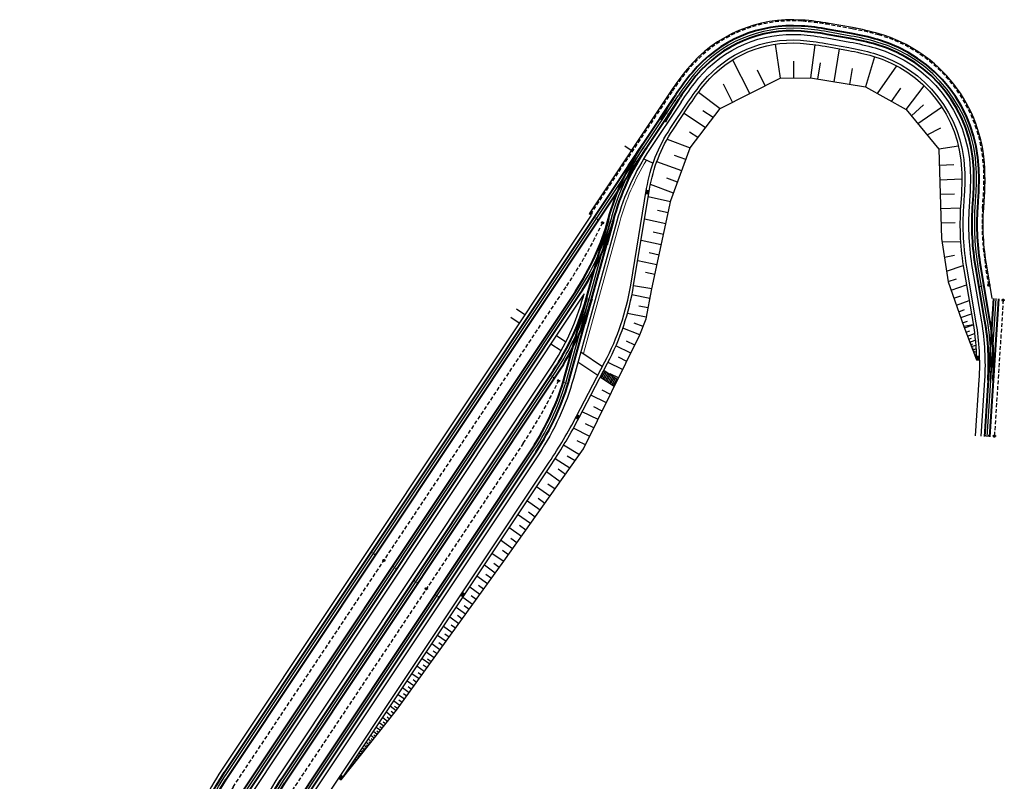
# Model space of a CAD drawing. Header units: metres. Extents: x 6603819 to 6604192, y 5739806 to 5740030.
# Tile 5 of 5: x 6603999 to 6604192, y 5739881 to 5740030. Entities that reach past the tile are written whole.
import ezdxf

# ---------------------------------------------------------------- set-up
doc = ezdxf.new("R2010")
doc.units = ezdxf.units.M
doc.linetypes.add('DASHDOT', pattern=[25.4, 12.7, -6.35, 0, -6.35])
doc.linetypes.add('HIDDEN', pattern=[0.375, 0.25, -0.125])
doc.layers.add('HECZ_PŁYTY_BET_50X50', color=7, linetype='Continuous', lineweight=5, true_color=0xfaf9b8)
for name, color, linetype, lineweight in [('M_WPUSTY', 190, 'Continuous', 30), ('OBRZEŻE_BET_8X40', 236, 'Continuous', 30), ('ODW_DRENAZ', 5, 'HIDDEN', 30), ('ODW_DRENAZ_NAJN', 140, 'HIDDEN', 30), ('ODW_SKRZYNKI', 5, 'Continuous', 13), ('OSIE_TORU', 10, 'DASHDOT', 30), ('PROJ. KORYTKO MULDOWE SZER 50 CM', 150, 'Continuous', 30), ('SKARPY', 96, 'Continuous', 30), ('szyny 60R2', 14, 'Continuous', 40), ('T_ODW_ZWROTNIC', 180, 'Continuous', 35), ('zwrotnica R50m', 140, 'Continuous', 40)]:
    doc.layers.add(name, color=color, linetype=linetype, lineweight=lineweight)

# ---------------------------------------------------------------- blocks, each defined once
blk = doc.blocks.new('WPUST')
at = {"layer": 'M_WPUSTY'}
h = blk.add_hatch(color=256, dxfattribs=at)
h.dxf.hatch_style = 1
h.paths.add_polyline_path([(0.54, 0.48), (-0.06, 0.4), (0, 0), (0.59, 0.08)])
blk.add_lwpolyline([(0.54, 0.48), (-0.06, 0.4), (0, 0), (0.59, 0.08), (0.54, 0.48)], close=True, dxfattribs=at)
blk = doc.blocks.new('skrzynka-odw-szyny')
blk.add_lwpolyline([(0.07, 0.21), (0.07, 0), (-0.08, 0), (-0.08, 0.21)], close=True)
at = {"linetype": 'HIDDEN', "ltscale": 0.2}
blk.add_circle((0, 0.07), 0.054, dxfattribs=at)
blk = doc.blocks.new('zwr50')
at = {"layer": 'T_ODW_ZWROTNIC'}
for centre in [(-2.66, 2.27), (-2.99, 1.61), (-0.13, 0.63)]:
    blk.add_circle(centre, 0.06, dxfattribs=at)
at = {"layer": 'zwrotnica R50m'}
for p, q in [((0, 0), (-4.45, 2.27)), ((0.45, 0.89), (-4, 3.16))]:
    blk.add_line(p, q, dxfattribs=at)
for radius in [49.5, 50.5]:
    blk.add_arc((-22.5, -44.09), radius, 62.9595, 68.7469, dxfattribs=at)

msp = doc.modelspace()

# ---------------------------------------------------------------- linework, layer by layer
at = {"layer": 'HECZ_PŁYTY_BET_50X50', "flags": 128}
msp.add_lwpolyline([(6604122.14, 5740002.67, 0.06869), (6604116.91, 5739990.57), (6604109.77, 5739964.77)], format="xyb", dxfattribs=at)
at = {"layer": 'OBRZEŻE_BET_8X40', "flags": 128}
for points in [[(6604189.94, 5739975.58), (6604188.85, 5739981.98, -0.058636), (6604188.26, 5739993.26), (6604188.42, 5739995.59, 0.026187), (6604188.48, 5740001, 0.323049), (6604167.79, 5740027.4, 0.026186), (6604162.53, 5740028.63), (6604157.98, 5740029.44, 0.026186), (6604152.62, 5740030.11, 0.242118), (6604130.18, 5740020.53, 0.026186), (6604126.95, 5740016.2), (6604110.92, 5739992.14)], [(6604030.2, 5739838.99, 0.081047), (6604037.19, 5739845.09, 0.026186), (6604040.56, 5739849.6), (6604061.07, 5739880.4), (6604103.09, 5739943.47, 0.026239), (6604108.44, 5739952.49), (6604114.01, 5739963.12, 0.079898), (6604119.05, 5739978.17), (6604122.18, 5739997.1, -0.10636), (6604126.82, 5740008.84), (6604130.25, 5740013.99, -0.026186), (6604133.23, 5740018, -0.242118), (6604152.33, 5740026.15, -0.026186), (6604157.29, 5740025.53), (6604161.83, 5740024.72, -0.026186), (6604166.69, 5740023.59, -0.323049), (6604184.52, 5740000.84, -0.026187), (6604184.45, 5739995.85), (6604184.3, 5739993.52, 0.058636), (6604184.94, 5739981.31), (6604186.74, 5739970.77, -0.058636), (6604187.32, 5739959.64), (6604186.6, 5739948.61)], [(6604128.95, 5740014.02), (6604129.33, 5740014.6, -0.026186), (6604132.38, 5740018.7, -0.242118), (6604152.41, 5740027.25, -0.026186), (6604157.48, 5740026.61), (6604162.02, 5740025.8, -0.026186), (6604167, 5740024.64, -0.323049), (6604185.62, 5740000.88, -0.026187), (6604185.55, 5739995.77), (6604185.4, 5739993.45, 0.058636), (6604186.02, 5739981.49), (6604187.82, 5739970.96, -0.058636), (6604188.42, 5739959.57), (6604187.7, 5739948.54)], [(6604128.95, 5740014.02), (6604122.77, 5740004.76, 0.079557), (6604116.35, 5739990.72), (6604107.81, 5739959.86, -0.079557), (6604101.08, 5739945.13), (6604038.39, 5739851.04, -0.026186), (6604035.19, 5739846.75, -0.12084), (6604025.16, 5739839.31)], [(6604111.31, 5739991.88), (6604038.85, 5739883.11, 0.073271), (6604032.47, 5739869.62)], [(6604044, 5739868.89, -0.073274), (6604050.38, 5739882.38), (6604103.35, 5739961.9, 0.079557), (6604109.77, 5739975.93), (6604109.91, 5739976.43, -0.002541), (6604109.62, 5739976), (6604026.86, 5739851.78, -0.026186), (6604023.66, 5739847.48, -0.118978), (6604013.81, 5739840.12)]]:
    msp.add_lwpolyline(points, format="xyb", dxfattribs=at)
for points in [[(6604119.18, 5740004.54), (6604117.91, 5740005.39)], [(6604121.61, 5740002.93), (6604123.44, 5740002.05)], [(6604111.31, 5739991.88), (6604110.92, 5739992.14)], [(6604096.67, 5739973.51), (6604098.33, 5739972.4)], [(6604097.22, 5739970.73), (6604095.56, 5739971.84)], [(6604104.49, 5739968.29), (6604106.35, 5739967.05)], [(6604105.41, 5739965.28), (6604103.38, 5739966.63)], [(6604109.26, 5739965.11), (6604113.56, 5739962.25)], [(6604112.62, 5739960.47), (6604108.7, 5739963.08)], [(6604113.81, 5739961.48), (6604113.11, 5739960.15)], [(6604114.06, 5739961.32), (6604113.36, 5739959.98)], [(6604114.31, 5739961.15), (6604113.61, 5739959.81)], [(6604113.81, 5739961.48), (6604116.52, 5739959.68)], [(6604114.56, 5739960.98), (6604113.86, 5739959.65)], [(6604114.81, 5739960.82), (6604114.11, 5739959.48)], [(6604115.06, 5739960.65), (6604114.36, 5739959.31)], [(6604115.32, 5739960.48), (6604114.62, 5739959.15)], [(6604113.11, 5739960.15), (6604115.85, 5739958.32)], [(6604115.57, 5739960.31), (6604114.87, 5739958.98)], [(6604115.82, 5739960.15), (6604115.12, 5739958.81)], [(6604116.07, 5739959.98), (6604115.37, 5739958.64)], [(6604116.32, 5739959.81), (6604115.62, 5739958.48)]]:
    msp.add_lwpolyline(points, dxfattribs=at)
at = {"layer": 'ODW_DRENAZ', "ltscale": 3}
msp.add_line((6604192.09, 5739975.22), (6604190.36, 5739948.59), dxfattribs=at)
for points in [[(6604189.28, 5739978.17), (6604188.64, 5739981.94, -0.058636), (6604188.04, 5739993.27), (6604188.2, 5739995.6, 0.026187), (6604188.26, 5740000.99, 0.323049), (6604167.73, 5740027.19, 0.026186), (6604162.49, 5740028.41), (6604157.95, 5740029.22, 0.026186), (6604152.6, 5740029.89, 0.242118), (6604130.35, 5740020.39, 0.026186), (6604127.13, 5740016.07), (6604111.23, 5739992.2)], [(6604035.03, 5739868.84, -0.034025), (6604041.1, 5739879.82), (6604106.54, 5739978.05, 0.035664), (6604113.55, 5739990.39)], [(6604104.9, 5739959.4, -0.038679), (6604098, 5739947.18), (6604052.63, 5739879.08, 0.034012), (6604046.55, 5739868.11)]]:
    msp.add_lwpolyline(points, format="xyb", dxfattribs=at)
at = {"layer": 'ODW_DRENAZ', "ltscale": 0.1}
for centre in [(6604113.55, 5739990.39), (6604192.09, 5739975.22), (6604104.9, 5739959.4), (6604070.67, 5739924.2), (6604078.99, 5739918.66)]:
    msp.add_circle(centre, 0.212, dxfattribs=at)
at = {"layer": 'ODW_DRENAZ', "ltscale": 0.5}
for centre in [(6604113.55, 5739990.39), (6604192.09, 5739975.22), (6604104.9, 5739959.4), (6604070.67, 5739924.2), (6604078.99, 5739918.66)]:
    msp.add_circle(centre, 0.158, dxfattribs=at)
at = {"layer": 'ODW_DRENAZ_NAJN', "ltscale": 0.1}
for centre in [(6604111.23, 5739992.2), (6604189.28, 5739978.17), (6604190.36, 5739948.59)]:
    msp.add_circle(centre, 0.212, dxfattribs=at)
at = {"layer": 'ODW_DRENAZ_NAJN', "ltscale": 0.5}
for centre in [(6604111.23, 5739992.2), (6604189.28, 5739978.17), (6604190.36, 5739948.59)]:
    msp.add_circle(centre, 0.158, dxfattribs=at)
at = {"layer": 'OSIE_TORU', "linetype": 'ByBlock', "ltscale": 0.1}
msp.add_line((6604190.66, 5739975.54), (6604188.9, 5739948.46), dxfattribs=at)
at = {"layer": 'OSIE_TORU', "linetype": 'ByBlock', "ltscale": 0.1, "flags": 128}
for points in [[(6604189.62, 5739959.49, 0.058636), (6604189.01, 5739971.16), (6604187.21, 5739981.7, -0.058636), (6604186.6, 5739993.37), (6604186.75, 5739995.7, 0.026187), (6604186.82, 5740000.93, 0.323049), (6604167.33, 5740025.8, 0.026186), (6604162.23, 5740026.98), (6604157.69, 5740027.79, 0.026186), (6604152.5, 5740028.44, 0.242118), (6604131.46, 5740019.47, 0.026186), (6604128.34, 5740015.27)], [(6604026.7, 5739853.69, 0.079557), (6604033.27, 5739868.07, -0.079557), (6604039.85, 5739882.45), (6604128.34, 5740015.27)], [(6604010.82, 5739838.55, 0.026186), (6604016.06, 5739838.49, 0.212393), (6604034.27, 5739847.51, 0.026186), (6604037.39, 5739851.71), (6604100.08, 5739945.8, 0.079557), (6604106.65, 5739960.18), (6604115.2, 5739991.04, -0.079557), (6604121.77, 5740005.42)], [(6603999.29, 5739839.28, 0.026186), (6604004.53, 5739839.23, 0.212393), (6604022.74, 5739848.25, 0.026186), (6604025.87, 5739852.44), (6604108.62, 5739976.66, 0.079557), (6604115.2, 5739991.04)], [(6604038.22, 5739852.96, 0.079557), (6604044.8, 5739867.34, -0.079557), (6604051.38, 5739881.72), (6604104.35, 5739961.23, 0.079557), (6604110.93, 5739975.61)]]:
    msp.add_lwpolyline(points, format="xyb", dxfattribs=at)
at = {"layer": 'PROJ. KORYTKO MULDOWE SZER 50 CM'}
msp.add_lwpolyline([(6604061.83, 5739881.53), (6604062.31, 5739881.21), (6604103.57, 5739943.15, 0.026239), (6604108.95, 5739952.22), (6604114.52, 5739962.85, 0.079898), (6604119.63, 5739978.08), (6604122.76, 5739997, -0.10636), (6604127.3, 5740008.52), (6604130.34, 5740013.09), (6604130.73, 5740013.67, -0.026186), (6604133.68, 5740017.63, -0.242118), (6604152.29, 5740025.57, -0.026186), (6604157.19, 5740024.96), (6604161.73, 5740024.15, -0.026186), (6604166.53, 5740023.03, -0.323049), (6604183.94, 5740000.81, -0.026187), (6604183.88, 5739995.88), (6604183.72, 5739993.55, 0.058636), (6604184.37, 5739981.21), (6604186.17, 5739970.67, -0.03824), (6604186.83, 5739963.51), (6604187.41, 5739963.52)], format="xyb", dxfattribs=at)
at = {"layer": 'SKARPY'}
for p, q in [((6604158.93, 5740018.01), (6604159.98, 5740024.46)), ((6604142.39, 5740015.71), (6604139.08, 5740022.28)), ((6604145.42, 5740017.23), (6604143.89, 5740020.26)), ((6604151.04, 5740018.74), (6604151.01, 5740022.03)), ((6604155.77, 5740018.52), (6604156.3, 5740021.73)), ((6604162.02, 5740017.5), (6604162.52, 5740020.6)), ((6604167.44, 5740015.69), (6604171.21, 5740021.13)), ((6604139, 5740014), (6604137.23, 5740017.52)), ((6604170.21, 5740014.17), (6604172, 5740016.75)), ((6604173.04, 5740012.6), (6604176.61, 5740017.19)), ((6604174.09, 5740011.32), (6604176.49, 5740013.51)), ((6604175.32, 5740009.83), (6604180.02, 5740013.06)), ((6604133.7, 5740009.02), (6604129.51, 5740011.79)), ((6604135.23, 5740011.02), (6604133.21, 5740012.35)), ((6604177.17, 5740007.61), (6604179.83, 5740008.97)), ((6604132.22, 5740007.08), (6604130.59, 5740008.16)), ((6604126.94, 5739994.73), (6604130.69, 5740005.06)), ((6604129.86, 5740002.79), (6604127.63, 5740003.6)), ((6604129.05, 5740000.56), (6604124.16, 5740002.34)), ((6604179.56, 5740001.68), (6604182.43, 5740001.79)), ((6604128.26, 5739998.37), (6604126.11, 5739999.15)), ((6604127.48, 5739996.22), (6604122.91, 5739997.88)), ((6604179.66, 5739998.83), (6604183.97, 5739998.99)), ((6604126.89, 5739994.52), (6604122.5, 5739995.47)), ((6604179.75, 5739995.97), (6604182.57, 5739996.08)), ((6604123.2, 5739977.46), (6604126.94, 5739994.73)), ((6604179.84, 5739993.16), (6604183.71, 5739993.3)), ((6604126.42, 5739992.32), (6604124.28, 5739992.79)), ((6604125.96, 5739990.18), (6604121.78, 5739991.09)), ((6604179.93, 5739990.35), (6604182.7, 5739990.45)), ((6604125.5, 5739988.09), (6604123.47, 5739988.53)), ((6604125.06, 5739986.06), (6604121.09, 5739986.92)), ((6604180.13, 5739986.65), (6604183.72, 5739986.72)), ((6604124.63, 5739984.07), (6604122.7, 5739984.49)), ((6604180.57, 5739983.66), (6604182.57, 5739984.03)), ((6604124.21, 5739982.14), (6604120.43, 5739982.95)), ((6604180.98, 5739980.89), (6604184.23, 5739982.04)), ((6604123.8, 5739980.25), (6604121.96, 5739980.64)), ((6604181.28, 5739978.85), (6604182.94, 5739979.43)), ((6604181.87, 5739977.19), (6604184.87, 5739978.25)), ((6604122.83, 5739975.55), (6604119.29, 5739976.24)), ((6604122.06, 5739971.55), (6604123.2, 5739977.46)), ((6604182.42, 5739975.62), (6604183.79, 5739976.1)), ((6604122.48, 5739973.72), (6604120.65, 5739974.07)), ((6604182.91, 5739974.25), (6604185.41, 5739975.13)), ((6604122.12, 5739971.86), (6604118.4, 5739972.58)), ((6604183.36, 5739972.96), (6604184.5, 5739973.36)), ((6604183.76, 5739971.82), (6604185.85, 5739972.55)), ((6604121.47, 5739970.06), (6604119.76, 5739970.74)), ((6604120.82, 5739968.4), (6604122.06, 5739971.55)), ((6604184.14, 5739970.76), (6604185.08, 5739971.09)), ((6604184.49, 5739969.78), (6604186.21, 5739970.42)), ((6604109.81, 5739946.06), (6604120.82, 5739968.4)), ((6604120.82, 5739968.4), (6604117.49, 5739969.71)), ((6604184.81, 5739968.92), (6604185.54, 5739969.19)), ((6604185.08, 5739968.19), (6604186.46, 5739968.71)), ((6604119.06, 5739964.83), (6604116.15, 5739966.26)), ((6604119.85, 5739966.43), (6604118.25, 5739967.21)), ((6604185.32, 5739967.55), (6604185.87, 5739967.75)), ((6604185.53, 5739967), (6604186.61, 5739967.41)), ((6604185.71, 5739966.52), (6604186.11, 5739966.68)), ((6604185.86, 5739966.12), (6604186.7, 5739966.43)), ((6604185.99, 5739965.76), (6604186.29, 5739965.87)), ((6604186.11, 5739965.46), (6604186.75, 5739965.7)), ((6604186.21, 5739965.19), (6604186.43, 5739965.27)), ((6604186.29, 5739964.96), (6604186.78, 5739965.15)), ((6604186.36, 5739964.76), (6604186.53, 5739964.83)), ((6604186.43, 5739964.6), (6604186.8, 5739964.73)), ((6604186.48, 5739964.45), (6604186.61, 5739964.49)), ((6604186.53, 5739964.32), (6604186.81, 5739964.42)), ((6604117.48, 5739961.62), (6604114.62, 5739963.03)), ((6604118.27, 5739963.23), (6604116.66, 5739964.02)), ((6604186.57, 5739964.21), (6604186.67, 5739964.24)), ((6604186.61, 5739964.11), (6604186.77, 5739964.18)), ((6604186.64, 5739964.03), (6604186.71, 5739964.06)), ((6604186.67, 5739963.96), (6604186.79, 5739964.01)), ((6604116.68, 5739960.01), (6604115.06, 5739960.81)), ((6604114.28, 5739955.13), (6604111.26, 5739956.62)), ((6604115.08, 5739956.76), (6604113.45, 5739957.57)), ((6604112.66, 5739951.84), (6604109.56, 5739953.37)), ((6604113.47, 5739953.49), (6604111.83, 5739954.3)), ((6604111.85, 5739950.19), (6604110.19, 5739951.01)), ((6604111.03, 5739948.53), (6604107.82, 5739950.11)), ((6604110.21, 5739946.86), (6604108.54, 5739947.69)), ((6604108.16, 5739943.73), (6604106.62, 5739944.64)), ((6604105.24, 5739939.63), (6604102.52, 5739941.56)), ((6604106.28, 5739941.09), (6604104.82, 5739942.13)), ((6604104.22, 5739938.19), (6604102.82, 5739939.19)), ((6604103.22, 5739936.79), (6604100.58, 5739938.66)), ((6604101.28, 5739934.06), (6604098.63, 5739935.94)), ((6604102.24, 5739935.41), (6604100.89, 5739936.37)), ((6604100.34, 5739932.73), (6604099.04, 5739933.65)), ((6604099.42, 5739931.44), (6604096.87, 5739933.25)), ((6604097.63, 5739928.92), (6604095.18, 5739930.66)), ((6604098.51, 5739930.16), (6604097.27, 5739931.05)), ((6604095.91, 5739926.5), (6604093.56, 5739928.17)), ((6604096.76, 5739927.7), (6604095.56, 5739928.55)), ((6604095.07, 5739925.32), (6604093.92, 5739926.14)), ((6604092.51, 5739921.75), (6604090.36, 5739923.31)), ((6604093.3, 5739922.85), (6604092.21, 5739923.64)), ((6604090.97, 5739919.62), (6604088.9, 5739921.12)), ((6604091.74, 5739920.68), (6604090.68, 5739921.44)), ((6604089.49, 5739917.56), (6604087.49, 5739919)), ((6604090.22, 5739918.58), (6604089.21, 5739919.31)), ((6604088.06, 5739915.58), (6604086.13, 5739916.97)), ((6604088.77, 5739916.56), (6604087.79, 5739917.27)), ((6604086.68, 5739913.67), (6604084.83, 5739915.01)), ((6604087.37, 5739914.61), (6604086.42, 5739915.3)), ((6604085.36, 5739911.83), (6604083.57, 5739913.12)), ((6604086.01, 5739912.74), (6604085.1, 5739913.4)), ((6604084.08, 5739910.05), (6604082.35, 5739911.3)), ((6604084.71, 5739910.93), (6604083.83, 5739911.57)), ((6604082.85, 5739908.35), (6604081.19, 5739909.54)), ((6604083.46, 5739909.19), (6604082.61, 5739909.8)), ((6604081.66, 5739906.7), (6604080.06, 5739907.85)), ((6604081.08, 5739905.9), (6604080.3, 5739906.46)), ((6604082.25, 5739907.51), (6604081.43, 5739908.1)), ((6604080.52, 5739905.11), (6604078.97, 5739906.22)), ((6604079.96, 5739904.34), (6604079.2, 5739904.89)), ((6604078.59, 5739902.44), (6604077.15, 5739903.48)), ((6604079.12, 5739903.18), (6604078.39, 5739903.71)), ((6604076.57, 5739899.63), (6604075.22, 5739900.59)), ((6604077.56, 5739901.01), (6604076.17, 5739902.01)), ((6604077.06, 5739900.31), (6604076.38, 5739900.8)), ((6604078.07, 5739901.72), (6604077.36, 5739902.23)), ((6604075.61, 5739898.3), (6604074.31, 5739899.23)), ((6604076.08, 5739898.95), (6604075.42, 5739899.43)), ((6604074.68, 5739897.01), (6604073.44, 5739897.91)), ((6604074.24, 5739896.39), (6604073.62, 5739896.83)), ((6604075.14, 5739897.65), (6604074.51, 5739898.11)), ((6604073.05, 5739894.76), (6604071.93, 5739895.65)), ((6604073.79, 5739895.78), (6604072.59, 5739896.64)), ((6604073.36, 5739895.18), (6604072.77, 5739895.6)), ((6604071.38, 5739892.65), (6604070.43, 5739893.4)), ((6604072.18, 5739893.66), (6604071.15, 5739894.48)), ((6604071.77, 5739893.14), (6604071.28, 5739893.53)), ((6604072.61, 5739894.2), (6604072.07, 5739894.62)), ((6604069.97, 5739890.87), (6604069.17, 5739891.5)), ((6604070.65, 5739891.72), (6604069.77, 5739892.41)), ((6604070.3, 5739891.29), (6604069.88, 5739891.62)), ((6604071.01, 5739892.18), (6604070.55, 5739892.53)), ((6604068.25, 5739888.7), (6604067.63, 5739889.2)), ((6604068.78, 5739889.37), (6604068.1, 5739889.9)), ((6604068.51, 5739889.03), (6604068.19, 5739889.28)), ((6604069.35, 5739890.09), (6604068.61, 5739890.67)), ((6604069.06, 5739889.72), (6604068.7, 5739890)), ((6604069.65, 5739890.47), (6604069.27, 5739890.77)), ((6604066.92, 5739887.02), (6604066.44, 5739887.41)), ((6604067.33, 5739887.54), (6604066.8, 5739887.95)), ((6604067.12, 5739887.27), (6604066.87, 5739887.47)), ((6604067.77, 5739888.1), (6604067.2, 5739888.55)), ((6604067.54, 5739887.81), (6604067.27, 5739888.03)), ((6604068.01, 5739888.39), (6604067.71, 5739888.63)), ((6604065.33, 5739885.02), (6604065.01, 5739885.27)), ((6604065.6, 5739885.35), (6604065.25, 5739885.63)), ((6604065.46, 5739885.18), (6604065.3, 5739885.31)), ((6604065.89, 5739885.72), (6604065.51, 5739886.02)), ((6604065.74, 5739885.53), (6604065.56, 5739885.67)), ((6604066.2, 5739886.12), (6604065.79, 5739886.44)), ((6604066.04, 5739885.91), (6604065.85, 5739886.07)), ((6604066.55, 5739886.55), (6604066.1, 5739886.9)), ((6604066.37, 5739886.33), (6604066.16, 5739886.5)), ((6604066.73, 5739886.78), (6604066.5, 5739886.97)), ((6604063.84, 5739883.14), (6604063.68, 5739883.27)), ((6604063.98, 5739883.32), (6604063.8, 5739883.45)), ((6604063.91, 5739883.23), (6604063.83, 5739883.29)), ((6604064.13, 5739883.5), (6604063.94, 5739883.65)), ((6604064.05, 5739883.41), (6604063.96, 5739883.48)), ((6604064.29, 5739883.7), (6604064.08, 5739883.87)), ((6604064.21, 5739883.6), (6604064.11, 5739883.68)), ((6604064.46, 5739883.92), (6604064.24, 5739884.1)), ((6604064.37, 5739883.81), (6604064.27, 5739883.9)), ((6604064.65, 5739884.16), (6604064.41, 5739884.36)), ((6604064.56, 5739884.04), (6604064.44, 5739884.13)), ((6604064.86, 5739884.43), (6604064.59, 5739884.64)), ((6604064.75, 5739884.29), (6604064.63, 5739884.39)), ((6604065.08, 5739884.71), (6604064.79, 5739884.94)), ((6604064.97, 5739884.56), (6604064.83, 5739884.67)), ((6604065.2, 5739884.86), (6604065.05, 5739884.98)), ((6604062.74, 5739881.75), (6604062.7, 5739881.79)), ((6604062.78, 5739881.8), (6604062.73, 5739881.84)), ((6604062.76, 5739881.78), (6604062.74, 5739881.8)), ((6604062.82, 5739881.85), (6604062.77, 5739881.9)), ((6604062.8, 5739881.83), (6604062.77, 5739881.85)), ((6604062.87, 5739881.91), (6604062.81, 5739881.96)), ((6604062.84, 5739881.88), (6604062.81, 5739881.9)), ((6604062.91, 5739881.97), (6604062.85, 5739882.02)), ((6604062.89, 5739881.94), (6604062.86, 5739881.96)), ((6604062.97, 5739882.04), (6604062.9, 5739882.09)), ((6604062.94, 5739882.01), (6604062.91, 5739882.03)), ((6604063.03, 5739882.11), (6604062.95, 5739882.17)), ((6604063, 5739882.08), (6604062.96, 5739882.1)), ((6604063.09, 5739882.19), (6604063.01, 5739882.26)), ((6604063.06, 5739882.15), (6604063.02, 5739882.18)), ((6604063.16, 5739882.28), (6604063.07, 5739882.35)), ((6604063.12, 5739882.24), (6604063.08, 5739882.27)), ((6604063.23, 5739882.37), (6604063.14, 5739882.45)), ((6604063.19, 5739882.33), (6604063.15, 5739882.36)), ((6604063.31, 5739882.48), (6604063.21, 5739882.56)), ((6604063.27, 5739882.42), (6604063.22, 5739882.46)), ((6604063.4, 5739882.59), (6604063.29, 5739882.68)), ((6604063.36, 5739882.53), (6604063.3, 5739882.58)), ((6604063.5, 5739882.71), (6604063.38, 5739882.81)), ((6604063.45, 5739882.65), (6604063.39, 5739882.7)), ((6604063.61, 5739882.84), (6604063.47, 5739882.95)), ((6604063.55, 5739882.78), (6604063.49, 5739882.83)), ((6604063.72, 5739882.99), (6604063.57, 5739883.1)), ((6604063.66, 5739882.91), (6604063.59, 5739882.97)), ((6604063.78, 5739883.06), (6604063.7, 5739883.13))]:
    msp.add_line(p, q, dxfattribs=at)
at = {"layer": 'SKARPY', "flags": 128}
for points in [[(6604147.36, 5740025.37), (6604148.38, 5740018.72)], [(6604155.17, 5740025.27), (6604154.3, 5740018.76)], [(6604166.87, 5740022.93), (6604165.06, 5740017.01)], [(6604132.35, 5740015.96), (6604136.57, 5740012.77)], [(6604126.22, 5740006.77), (6604130.69, 5740005.06)], [(6604183.31, 5740005.42), (6604179.46, 5740004.81)], [(6604123.2, 5739977.46), (6604119.62, 5739978.05)], [(6604186.21, 5739970.42), (6604184.39, 5739970.04)], [(6604108.99, 5739944.9), (6604105.88, 5739946.78)], [(6604107.12, 5739942.27), (6604104.23, 5739944.15)], [(6604091.87, 5739925.58), (6604094.17, 5739924.05)], [(6604078.16, 5739905.01), (6604079.7, 5739903.98)]]:
    msp.add_lwpolyline(points, dxfattribs=at)
at = {"layer": 'SKARPY'}
for points in [[(6604130.69, 5740005.06), (6604136.57, 5740012.77), (6604148.38, 5740018.72), (6604154.3, 5740018.76), (6604165.06, 5740017.01), (6604173.04, 5740012.6), (6604179.46, 5740004.81), (6604180.02, 5739987.33), (6604181.28, 5739978.84), (6604184.39, 5739970.04), (6604186.83, 5739963.51)], [(6604062.31, 5739881.21), (6604073.13, 5739894.85), (6604079.7, 5739903.98), (6604094.17, 5739924.05), (6604109.81, 5739946.06)]]:
    msp.add_lwpolyline(points, dxfattribs=at)
at = {"layer": 'szyny 60R2', "ltscale": 3}
for p, q in [((6604190.16, 5739975.57), (6604188.4, 5739948.49)), ((6604191.16, 5739975.5), (6604189.4, 5739948.43))]:
    msp.add_line(p, q, dxfattribs=at)
at = {"layer": 'szyny 60R2', "ltscale": 3, "flags": 128}
for points in [[(6604190.11, 5739959.46, 0.058636), (6604189.5, 5739971.24), (6604187.7, 5739981.78, -0.058636), (6604187.1, 5739993.34), (6604187.25, 5739995.66, 0.026187), (6604187.32, 5740000.95, 0.323049), (6604167.47, 5740026.28, 0.026186), (6604162.32, 5740027.48), (6604157.78, 5740028.29, 0.026186), (6604152.53, 5740028.94, 0.242118), (6604131.08, 5740019.79, 0.026186), (6604127.92, 5740015.55, 0.026186)], [(6604189.12, 5739959.52, 0.058636), (6604188.51, 5739971.08), (6604186.71, 5739981.61, -0.058636), (6604186.1, 5739993.4), (6604186.25, 5739995.73, 0.026187), (6604186.32, 5740000.91, 0.323049), (6604167.19, 5740025.32, 0.026186), (6604162.15, 5740026.49), (6604157.6, 5740027.3, 0.026186), (6604152.46, 5740027.94, 0.242118), (6604131.85, 5740019.15, 0.026186), (6604128.75, 5740014.99, 0.026186)], [(6604026.28, 5739853.97, 0.079557), (6604032.79, 5739868.2, -0.079557), (6604039.43, 5739882.73), (6604127.92, 5740015.55)], [(6604027.11, 5739853.41, 0.079557), (6604033.75, 5739867.94, -0.079557), (6604040.26, 5739882.17), (6604128.75, 5740014.99)], [(6604010.79, 5739838.05, 0.026186), (6604016.08, 5739837.99, 0.212393), (6604034.65, 5739847.19, 0.026186), (6604037.81, 5739851.43), (6604100.49, 5739945.52, 0.079557), (6604107.13, 5739960.04), (6604115.68, 5739990.91, -0.079557), (6604122.19, 5740005.14, -0.079557)], [(6604010.85, 5739839.05, 0.026186), (6604016.04, 5739838.99, 0.212393), (6604033.88, 5739847.83, 0.026186), (6604036.98, 5739851.99), (6604099.66, 5739946.08, 0.079557), (6604106.17, 5739960.31), (6604114.72, 5739991.18, -0.079557), (6604121.36, 5740005.7, -0.079557)], [(6603999.26, 5739838.79, 0.026186), (6604004.55, 5739838.73, 0.212393), (6604023.12, 5739847.93, 0.026186), (6604026.28, 5739852.17), (6604109.04, 5739976.39, 0.079557), (6604115.68, 5739990.91, 0.079557)], [(6603999.33, 5739839.78, 0.026186), (6604004.51, 5739839.73, 0.212393), (6604022.35, 5739848.56, 0.026186), (6604025.45, 5739852.72), (6604108.21, 5739976.94, 0.079557), (6604114.72, 5739991.18, 0.079557)], [(6604037.81, 5739853.24, 0.079557), (6604044.32, 5739867.47, -0.079557), (6604050.96, 5739881.99), (6604103.93, 5739961.51, 0.079557), (6604110.44, 5739975.74, 0.079557)], [(6604038.64, 5739852.68, 0.079557), (6604045.28, 5739867.2, -0.079557), (6604051.79, 5739881.44), (6604104.77, 5739960.95, 0.079557), (6604111.41, 5739975.48, 0.079557)]]:
    msp.add_lwpolyline(points, format="xyb", dxfattribs=at)

# ---------------------------------------------------------------- block references
at = {"layer": 'M_WPUSTY'}
for p, rotation in [((6604122.51, 5739996.06), 71.41127159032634), ((6604187.32, 5739963.62), 82.84877013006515), ((6604187.32, 5739963.62), 82.84877013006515), ((6604108.72, 5739951.97), 53.49431884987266), ((6604086.12, 5739917.13), 48.23966084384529), ((6604062.28, 5739881.35), 48.23966084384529)]:
    msp.add_blockref('WPUST', p, dxfattribs=dict(at, rotation=rotation))
at = {"layer": 'ODW_SKRZYNKI', "xscale": -1}
for p, rotation in [((6604112.07, 5739991.38), 56.32769499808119), ((6604187.56, 5739977.88), 99.69659029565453), ((6604103.43, 5739960.38), 56.32769499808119), ((6604106.03, 5739959.06), 73.09080977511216), ((6604188.62, 5739948.7), 86.27349347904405), ((6604068.35, 5739925.75), 56.32769499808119), ((6604072.51, 5739922.98), 56.32769499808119), ((6604076.67, 5739920.2), 56.32769499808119), ((6604080.83, 5739917.43), 56.32769499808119)]:
    msp.add_blockref('skrzynka-odw-szyny', p, dxfattribs=dict(at, rotation=rotation))
at = {"layer": 'ODW_SKRZYNKI'}
for p, rotation in [((6604112.55, 5739991.05), 236.3276949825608), ((6604188.14, 5739977.97), 279.6965902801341), ((6604103.92, 5739960.06), 236.3276949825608), ((6604106.58, 5739958.89), 253.0908097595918), ((6604189.2, 5739948.66), 266.2734934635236), ((6604068.83, 5739925.43), 236.3276949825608), ((6604072.99, 5739922.65), 236.3276949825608), ((6604077.15, 5739919.88), 236.3276949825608), ((6604081.31, 5739917.11), 236.3276949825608)]:
    msp.add_blockref('skrzynka-odw-szyny', p, dxfattribs=dict(at, rotation=rotation))
at = {"layer": 'zwrotnica R50m', "linetype": 'ByBlock'}
for p, rotation in [((6604128.36, 5740014.41), 83.36822089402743), ((6604122.19, 5740005.14), 83.36822089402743), ((6604189.12, 5739959.52), 293.3140194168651)]:
    msp.add_blockref('zwr50', p, dxfattribs=dict(at, rotation=rotation))
at = {"layer": 'zwrotnica R50m', "linetype": 'ByBlock', "xscale": -1, "rotation": 227.4820413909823}
for p in [(6604114.72, 5739991.18), (6604110.44, 5739975.74)]:
    msp.add_blockref('zwr50', p, dxfattribs=at)

doc.saveas('drawing.dxf')
